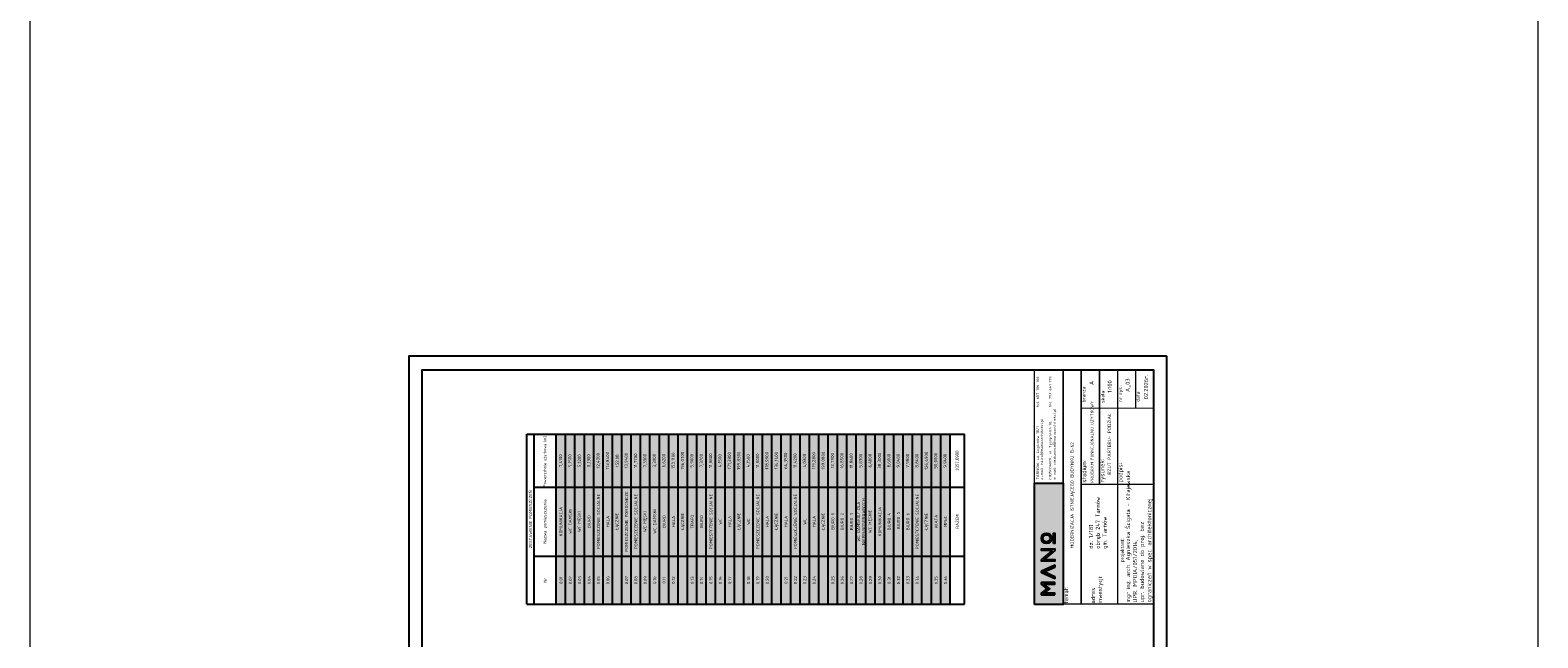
# Model space of a CAD drawing. Header units: millimetres. Extents: x -2948 to 78628, y 64669 to 215420.
# Tile 170 of 256: x 53657 to 59571, y 111305 to 113689. Entities that reach past the tile are written whole.
import ezdxf

# ---------------------------------------------------------------- set-up
doc = ezdxf.new("R2010")
doc.units = ezdxf.units.MM
doc.layers.add('FORMATKA', color=7, linetype='Continuous')
doc.layers.add('OPISY', color=4, linetype='Continuous')
doc.layers.add('ramka', color=7, linetype='Continuous', lineweight=0)
doc.layers.add('WYMIAR', color=5, linetype='Continuous', lineweight=13)
doc.styles.add('100', font='isocpeur.ttf', dxfattribs={"height": 1})
doc.styles.add('agulka', font='isocpeur.ttf', dxfattribs={"height": 1})
doc.styles.add('ARIAL', font='arial.ttf', dxfattribs={"height": 9})
doc.styles.add('MtXpl_Calibri_Light', font='calibril.ttf')

# ---------------------------------------------------------------- blocks, each defined once
blk = doc.blocks.new('LOGO')
at = {"true_color": 0xf9f9f9}
h = blk.add_hatch(color=7, dxfattribs=at)
h.dxf.hatch_style = 1
h.paths.add_polyline_path([(-3, 131, 1), (-73, 131, 1)])
h.paths.add_polyline_path([(-62, 131, -1), (-14, 131, -1)], flags=16)
h.paths.add_polyline_path([(-118, 91), (-118, 165), (-107, 165), (-107, 76), (-119, 76), (-178, 147), (-178, 76), (-189, 76), (-189, 165), (-180, 165)])
h.paths.add_polyline_path([(-304, 76), (-265, 165), (-256, 165), (-217, 76), (-229, 76), (-261, 148), (-293, 76), (-304, 76), (-265, 165)])
h.paths.add_polyline_path([(-73, 85), (-3, 85), (-3, 76), (-73, 76)])
h.paths.add_polyline_path([(-413, 76), (-402, 76), (-402, 148), (-372, 110), (-342, 148), (-342, 76), (-331, 76), (-331, 165), (-343, 165), (-372, 128), (-402, 165), (-413, 165)])
at = {"color": 7, "true_color": 0xf9f9f9}
for points in [[(-413, 76), (-413, 165), (-402, 165), (-372, 128), (-343, 165), (-331, 165), (-331, 76)], [(-402, 76), (-402, 148), (-372, 110), (-342, 148), (-342, 76)], [(-331, 76), (-331, 165), (-343, 165), (-372, 128)], [(-304, 76), (-265, 165), (-256, 165)], [(-304, 76), (-265, 165), (-256, 165), (-217, 76)], [(-293, 76), (-261, 148), (-229, 76)], [(-265, 165), (-256, 165)], [(-217, 76), (-256, 165), (-265, 165)], [(-256, 165), (-265, 165)], [(-304, 76), (-293, 76)], [(-217, 76), (-229, 76)], [(-73, 85), (-3, 85)], [(-73, 76), (-3, 76)]]:
    blk.add_lwpolyline(points, dxfattribs=at)
for points in [[(-413, 76), (-402, 76), (-402, 148), (-372, 110), (-342, 148), (-342, 76), (-331, 76), (-331, 165), (-343, 165), (-372, 128), (-402, 165), (-413, 165), (-413, 76)], [(-304, 76), (-265, 165), (-256, 165), (-217, 76), (-229, 76), (-261, 148), (-293, 76), (-304, 76), (-265, 165)], [(-118, 91), (-118, 165), (-107, 165), (-107, 76), (-119, 76), (-178, 147), (-178, 76), (-189, 76), (-189, 165), (-180, 165), (-118, 91)], [(-73, 85), (-3, 85), (-3, 76), (-73, 76)]]:
    blk.add_lwpolyline(points, close=True, dxfattribs=at)
for radius in [34.7, 23.9]:
    blk.add_circle((-38, 131), radius, dxfattribs=at)
blk = doc.blocks.new('*T1583')
at = {"layer": 'OPISY', "color": 0, "linetype": 'ByBlock', "lineweight": -2, "ltscale": 2, "transparency": 16777216}
for p, q in [((0, 0), (0, 666.9)), ((0, 666.9), (1717.3, 666.9)), ((29.4, 0), (29.4, 666.9)), ((115.3, 0), (115.3, 666.9)), ((152.1, 0), (152.1, 666.9)), ((188.9, 0), (188.9, 666.9)), ((225.7, 0), (225.7, 666.9)), ((262.5, 0), (262.5, 666.9)), ((299.3, 0), (299.3, 666.9)), ((336.1, 0), (336.1, 666.9)), ((372.8, 0), (372.8, 666.9)), ((409.6, 0), (409.6, 666.9)), ((446.4, 0), (446.4, 666.9)), ((483.2, 0), (483.2, 666.9)), ((520, 0), (520, 666.9)), ((556.8, 0), (556.8, 666.9)), ((593.6, 0), (593.6, 666.9)), ((630.4, 0), (630.4, 666.9)), ((667.2, 0), (667.2, 666.9)), ((703.9, 0), (703.9, 666.9)), ((740.7, 0), (740.7, 666.9)), ((777.5, 0), (777.5, 666.9)), ((814.3, 0), (814.3, 666.9)), ((851.1, 0), (851.1, 666.9)), ((887.9, 0), (887.9, 666.9)), ((924.7, 0), (924.7, 666.9)), ((961.5, 0), (961.5, 666.9)), ((998.3, 0), (998.3, 666.9)), ((1035.1, 0), (1035.1, 666.9)), ((1071.8, 0), (1071.8, 666.9)), ((1108.6, 0), (1108.6, 666.9)), ((1145.4, 0), (1145.4, 666.9)), ((1182.2, 0), (1182.2, 666.9)), ((1219, 0), (1219, 666.9)), ((1255.8, 0), (1255.8, 666.9)), ((1292.6, 0), (1292.6, 666.9)), ((1329.4, 0), (1329.4, 666.9)), ((1366.2, 0), (1366.2, 666.9)), ((1403, 0), (1403, 666.9)), ((1439.7, 0), (1439.7, 666.9)), ((1476.5, 0), (1476.5, 666.9)), ((1513.3, 0), (1513.3, 666.9)), ((1550.1, 0), (1550.1, 666.9)), ((1586.9, 0), (1586.9, 666.9)), ((1623.7, 0), (1623.7, 666.9)), ((1660.5, 0), (1660.5, 666.9)), ((1717.3, 0), (1717.3, 666.9)), ((29.4, 459.7), (1717.3, 459.7)), ((29.4, 189.2), (1717.3, 189.2)), ((0, 0), (1717.3, 0))]:
    blk.add_line(p, q, dxfattribs=at)
at = {"layer": 'OPISY', "color": 51, "ltscale": 2, "true_color": 0xf8f6b0, "transparency": 16777216}
for points in [[(115.3, 459.7), (152.1, 459.7), (115.3, 666.9), (152.1, 666.9)], [(152.1, 459.7), (188.9, 459.7), (152.1, 666.9), (188.9, 666.9)], [(188.9, 459.7), (225.7, 459.7), (188.9, 666.9), (225.7, 666.9)], [(225.7, 459.7), (262.5, 459.7), (225.7, 666.9), (262.5, 666.9)], [(262.5, 459.7), (299.3, 459.7), (262.5, 666.9), (299.3, 666.9)], [(299.3, 459.7), (336.1, 459.7), (299.3, 666.9), (336.1, 666.9)], [(336.1, 459.7), (372.8, 459.7), (336.1, 666.9), (372.8, 666.9)], [(115.3, 189.2), (152.1, 189.2), (115.3, 459.7), (152.1, 459.7)], [(152.1, 189.2), (188.9, 189.2), (152.1, 459.7), (188.9, 459.7)], [(188.9, 189.2), (225.7, 189.2), (188.9, 459.7), (225.7, 459.7)], [(225.7, 189.2), (262.5, 189.2), (225.7, 459.7), (262.5, 459.7)], [(262.5, 189.2), (299.3, 189.2), (262.5, 459.7), (299.3, 459.7)], [(299.3, 189.2), (336.1, 189.2), (299.3, 459.7), (336.1, 459.7)], [(336.1, 189.2), (372.8, 189.2), (336.1, 459.7), (372.8, 459.7)], [(115.3, 0), (152.1, 0), (115.3, 189.2), (152.1, 189.2)], [(152.1, 0), (188.9, 0), (152.1, 189.2), (188.9, 189.2)], [(188.9, 0), (225.7, 0), (188.9, 189.2), (225.7, 189.2)], [(225.7, 0), (262.5, 0), (225.7, 189.2), (262.5, 189.2)], [(262.5, 0), (299.3, 0), (262.5, 189.2), (299.3, 189.2)], [(299.3, 0), (336.1, 0), (299.3, 189.2), (336.1, 189.2)], [(336.1, 0), (372.8, 0), (336.1, 189.2), (372.8, 189.2)]]:
    blk.add_solid(points, dxfattribs=at)
at = {"layer": 'OPISY', "color": 241, "ltscale": 2, "true_color": 0xf7abae, "transparency": 16777216}
for points in [[(372.8, 459.7), (409.6, 459.7), (372.8, 666.9), (409.6, 666.9)], [(409.6, 459.7), (446.4, 459.7), (409.6, 666.9), (446.4, 666.9)], [(446.4, 459.7), (483.2, 459.7), (446.4, 666.9), (483.2, 666.9)], [(483.2, 459.7), (520, 459.7), (483.2, 666.9), (520, 666.9)], [(520, 459.7), (556.8, 459.7), (520, 666.9), (556.8, 666.9)], [(556.8, 459.7), (593.6, 459.7), (556.8, 666.9), (593.6, 666.9)], [(593.6, 459.7), (630.4, 459.7), (593.6, 666.9), (630.4, 666.9)], [(372.8, 189.2), (409.6, 189.2), (372.8, 459.7), (409.6, 459.7)], [(409.6, 189.2), (446.4, 189.2), (409.6, 459.7), (446.4, 459.7)], [(446.4, 189.2), (483.2, 189.2), (446.4, 459.7), (483.2, 459.7)], [(483.2, 189.2), (520, 189.2), (483.2, 459.7), (520, 459.7)], [(520, 189.2), (556.8, 189.2), (520, 459.7), (556.8, 459.7)], [(556.8, 189.2), (593.6, 189.2), (556.8, 459.7), (593.6, 459.7)], [(593.6, 189.2), (630.4, 189.2), (593.6, 459.7), (630.4, 459.7)], [(372.8, 0), (409.6, 0), (372.8, 189.2), (409.6, 189.2)], [(409.6, 0), (446.4, 0), (409.6, 189.2), (446.4, 189.2)], [(446.4, 0), (483.2, 0), (446.4, 189.2), (483.2, 189.2)], [(483.2, 0), (520, 0), (483.2, 189.2), (520, 189.2)], [(520, 0), (556.8, 0), (520, 189.2), (556.8, 189.2)], [(556.8, 0), (593.6, 0), (556.8, 189.2), (593.6, 189.2)], [(593.6, 0), (630.4, 0), (593.6, 189.2), (630.4, 189.2)]]:
    blk.add_solid(points, dxfattribs=at)
at = {"layer": 'OPISY', "color": 11, "ltscale": 2, "true_color": 0xf27172, "transparency": 16777216}
for points in [[(630.4, 459.7), (667.2, 459.7), (630.4, 666.9), (667.2, 666.9)], [(1623.7, 459.7), (1660.5, 459.7), (1623.7, 666.9), (1660.5, 666.9)], [(630.4, 189.2), (667.2, 189.2), (630.4, 459.7), (667.2, 459.7)], [(1623.7, 189.2), (1660.5, 189.2), (1623.7, 459.7), (1660.5, 459.7)], [(630.4, 0), (667.2, 0), (630.4, 189.2), (667.2, 189.2)], [(1623.7, 0), (1660.5, 0), (1623.7, 189.2), (1660.5, 189.2)]]:
    blk.add_solid(points, dxfattribs=at)
at = {"layer": 'OPISY', "color": 254, "ltscale": 2, "true_color": 0xcecce6, "transparency": 16777216}
for points in [[(667.2, 459.7), (703.9, 459.7), (667.2, 666.9), (703.9, 666.9)], [(703.9, 459.7), (740.7, 459.7), (703.9, 666.9), (740.7, 666.9)], [(740.7, 459.7), (777.5, 459.7), (740.7, 666.9), (777.5, 666.9)], [(777.5, 459.7), (814.3, 459.7), (777.5, 666.9), (814.3, 666.9)], [(814.3, 459.7), (851.1, 459.7), (814.3, 666.9), (851.1, 666.9)], [(667.2, 189.2), (703.9, 189.2), (667.2, 459.7), (703.9, 459.7)], [(703.9, 189.2), (740.7, 189.2), (703.9, 459.7), (740.7, 459.7)], [(740.7, 189.2), (777.5, 189.2), (740.7, 459.7), (777.5, 459.7)], [(777.5, 189.2), (814.3, 189.2), (777.5, 459.7), (814.3, 459.7)], [(814.3, 189.2), (851.1, 189.2), (814.3, 459.7), (851.1, 459.7)], [(667.2, 0), (703.9, 0), (667.2, 189.2), (703.9, 189.2)], [(703.9, 0), (740.7, 0), (703.9, 189.2), (740.7, 189.2)], [(740.7, 0), (777.5, 0), (740.7, 189.2), (777.5, 189.2)], [(777.5, 0), (814.3, 0), (777.5, 189.2), (814.3, 189.2)], [(814.3, 0), (851.1, 0), (814.3, 189.2), (851.1, 189.2)]]:
    blk.add_solid(points, dxfattribs=at)
at = {"layer": 'OPISY', "color": 254, "ltscale": 2, "true_color": 0xfeeab9, "transparency": 16777216}
for points in [[(851.1, 459.7), (887.9, 459.7), (851.1, 666.9), (887.9, 666.9)], [(887.9, 459.7), (924.7, 459.7), (887.9, 666.9), (924.7, 666.9)], [(924.7, 459.7), (961.5, 459.7), (924.7, 666.9), (961.5, 666.9)], [(961.5, 459.7), (998.3, 459.7), (961.5, 666.9), (998.3, 666.9)], [(1586.9, 459.7), (1623.7, 459.7), (1586.9, 666.9), (1623.7, 666.9)], [(851.1, 189.2), (887.9, 189.2), (851.1, 459.7), (887.9, 459.7)], [(887.9, 189.2), (924.7, 189.2), (887.9, 459.7), (924.7, 459.7)], [(924.7, 189.2), (961.5, 189.2), (924.7, 459.7), (961.5, 459.7)], [(961.5, 189.2), (998.3, 189.2), (961.5, 459.7), (998.3, 459.7)], [(1586.9, 189.2), (1623.7, 189.2), (1586.9, 459.7), (1623.7, 459.7)], [(851.1, 0), (887.9, 0), (851.1, 189.2), (887.9, 189.2)], [(887.9, 0), (924.7, 0), (887.9, 189.2), (924.7, 189.2)], [(924.7, 0), (961.5, 0), (924.7, 189.2), (961.5, 189.2)], [(961.5, 0), (998.3, 0), (961.5, 189.2), (998.3, 189.2)], [(1586.9, 0), (1623.7, 0), (1586.9, 189.2), (1623.7, 189.2)]]:
    blk.add_solid(points, dxfattribs=at)
at = {"layer": 'OPISY', "color": 254, "ltscale": 2, "true_color": 0xddb3d4, "transparency": 16777216}
for points in [[(998.3, 459.7), (1035.1, 459.7), (998.3, 666.9), (1035.1, 666.9)], [(998.3, 189.2), (1035.1, 189.2), (998.3, 459.7), (1035.1, 459.7)], [(998.3, 0), (1035.1, 0), (998.3, 189.2), (1035.1, 189.2)]]:
    blk.add_solid(points, dxfattribs=at)
at = {"layer": 'OPISY', "color": 141, "ltscale": 2, "true_color": 0xadddf7, "transparency": 16777216}
for points in [[(1035.1, 459.7), (1071.8, 459.7), (1035.1, 666.9), (1071.8, 666.9)], [(1071.8, 459.7), (1108.6, 459.7), (1071.8, 666.9), (1108.6, 666.9)], [(1108.6, 459.7), (1145.4, 459.7), (1108.6, 666.9), (1145.4, 666.9)], [(1145.4, 459.7), (1182.2, 459.7), (1145.4, 666.9), (1182.2, 666.9)], [(1035.1, 189.2), (1071.8, 189.2), (1035.1, 459.7), (1071.8, 459.7)], [(1071.8, 189.2), (1108.6, 189.2), (1071.8, 459.7), (1108.6, 459.7)], [(1108.6, 189.2), (1145.4, 189.2), (1108.6, 459.7), (1145.4, 459.7)], [(1145.4, 189.2), (1182.2, 189.2), (1145.4, 459.7), (1182.2, 459.7)], [(1035.1, 0), (1071.8, 0), (1035.1, 189.2), (1071.8, 189.2)], [(1071.8, 0), (1108.6, 0), (1071.8, 189.2), (1108.6, 189.2)], [(1108.6, 0), (1145.4, 0), (1108.6, 189.2), (1145.4, 189.2)], [(1145.4, 0), (1182.2, 0), (1145.4, 189.2), (1182.2, 189.2)]]:
    blk.add_solid(points, dxfattribs=at)
at = {"layer": 'OPISY', "color": 9, "ltscale": 2, "true_color": 0xafd9aa, "transparency": 16777216}
for points in [[(1182.2, 459.7), (1219, 459.7), (1182.2, 666.9), (1219, 666.9)], [(1219, 459.7), (1255.8, 459.7), (1219, 666.9), (1255.8, 666.9)], [(1255.8, 459.7), (1292.6, 459.7), (1255.8, 666.9), (1292.6, 666.9)], [(1292.6, 459.7), (1329.4, 459.7), (1292.6, 666.9), (1329.4, 666.9)], [(1329.4, 459.7), (1366.2, 459.7), (1329.4, 666.9), (1366.2, 666.9)], [(1366.2, 459.7), (1403, 459.7), (1366.2, 666.9), (1403, 666.9)], [(1403, 459.7), (1439.7, 459.7), (1403, 666.9), (1439.7, 666.9)], [(1439.7, 459.7), (1476.5, 459.7), (1439.7, 666.9), (1476.5, 666.9)], [(1476.5, 459.7), (1513.3, 459.7), (1476.5, 666.9), (1513.3, 666.9)], [(1513.3, 459.7), (1550.1, 459.7), (1513.3, 666.9), (1550.1, 666.9)], [(1550.1, 459.7), (1586.9, 459.7), (1550.1, 666.9), (1586.9, 666.9)], [(1182.2, 189.2), (1219, 189.2), (1182.2, 459.7), (1219, 459.7)], [(1219, 189.2), (1255.8, 189.2), (1219, 459.7), (1255.8, 459.7)], [(1255.8, 189.2), (1292.6, 189.2), (1255.8, 459.7), (1292.6, 459.7)], [(1292.6, 189.2), (1329.4, 189.2), (1292.6, 459.7), (1329.4, 459.7)], [(1329.4, 189.2), (1366.2, 189.2), (1329.4, 459.7), (1366.2, 459.7)], [(1366.2, 189.2), (1403, 189.2), (1366.2, 459.7), (1403, 459.7)], [(1403, 189.2), (1439.7, 189.2), (1403, 459.7), (1439.7, 459.7)], [(1439.7, 189.2), (1476.5, 189.2), (1439.7, 459.7), (1476.5, 459.7)], [(1476.5, 189.2), (1513.3, 189.2), (1476.5, 459.7), (1513.3, 459.7)], [(1513.3, 189.2), (1550.1, 189.2), (1513.3, 459.7), (1550.1, 459.7)], [(1550.1, 189.2), (1586.9, 189.2), (1550.1, 459.7), (1586.9, 459.7)], [(1182.2, 0), (1219, 0), (1182.2, 189.2), (1219, 189.2)], [(1219, 0), (1255.8, 0), (1219, 189.2), (1255.8, 189.2)], [(1255.8, 0), (1292.6, 0), (1255.8, 189.2), (1292.6, 189.2)], [(1292.6, 0), (1329.4, 0), (1292.6, 189.2), (1329.4, 189.2)], [(1329.4, 0), (1366.2, 0), (1329.4, 189.2), (1366.2, 189.2)], [(1366.2, 0), (1403, 0), (1366.2, 189.2), (1403, 189.2)], [(1403, 0), (1439.7, 0), (1403, 189.2), (1439.7, 189.2)], [(1439.7, 0), (1476.5, 0), (1439.7, 189.2), (1476.5, 189.2)], [(1476.5, 0), (1513.3, 0), (1476.5, 189.2), (1513.3, 189.2)], [(1513.3, 0), (1550.1, 0), (1513.3, 189.2), (1550.1, 189.2)], [(1550.1, 0), (1586.9, 0), (1550.1, 189.2), (1586.9, 189.2)]]:
    blk.add_solid(points, dxfattribs=at)
at = {"layer": 'OPISY', "color": 0, "lineweight": 9, "ltscale": 2, "transparency": 16777216, "attachment_point": 5, "rotation": 90, "style": '100'}
for s, insert, char_height, width in [('Powierzchnia użytkowa [m2]', (72.3, 563.3), 10.797, 197.634), ('12,4300', (280.9, 563.3), 12.44, 197.634), ('113,8400', (317.7, 563.3), 12.44, 197.634), ('13,9400', (391.2, 563.3), 12.44, 197.634), ('11,7700', (428, 563.3), 12.44, 197.634), ('153,1100', (575.2, 563.3), 12.44, 197.634), ('196,0700', (612, 563.3), 12.44, 197.634), ('11,0800', (722.3, 563.3), 12.44, 197.634), ('171,3800', (795.9, 563.3), 12.44, 197.634), ('199,8300', (832.7, 563.3), 12.44, 197.634), ('11,0000', (906.3, 563.3), 12.44, 197.634), ('118,9900', (943.1, 563.3), 12.44, 197.634), ('134,1400', (979.9, 563.3), 12.44, 197.634), ('64,3500', (1016.7, 563.3), 12.44, 197.634), ('11,4200', (1053.5, 563.3), 12.44, 197.634), ('119,2800', (1127, 563.3), 12.44, 197.634), ('199,0800', (1163.8, 563.3), 12.44, 197.634), ('12,7900', (1200.6, 563.3), 12.44, 197.634), ('16,8500', (1237.4, 563.3), 12.44, 197.634), ('11,8600', (1274.2, 563.3), 12.44, 197.634), ('38,3000', (1384.6, 563.3), 12.44, 197.634), ('126,4900', (1568.5, 563.3), 12.44, 197.634), ('50,0000', (1605.3, 563.3), 12.44, 197.634), ('7,4100', (133.7, 563.3), 12.44, 197.634), ('5,1500', (170.5, 563.3), 12.44, 197.634), ('5,1200', (207.3, 563.3), 12.44, 197.634), ('8,1300', (244.1, 563.3), 12.44, 197.634), ('152.08', (354.4, 563.3), 12.44, 197.634), ('7,3300', (464.8, 563.3), 12.44, 197.634), ('3,3000', (501.6, 563.3), 12.44, 197.634), ('6,6200', (538.4, 563.3), 12.44, 197.634), ('5,9000', (648.8, 563.3), 12.44, 197.634), ('7,3200', (685.6, 563.3), 12.44, 197.634), ('4,1500', (759.1, 563.3), 12.44, 197.634), ('4,1500', (869.5, 563.3), 12.44, 197.634), ('4,0300', (1090.2, 563.3), 12.44, 197.634), ('5,8300', (1311, 563.3), 12.44, 197.634), ('6,4000', (1347.8, 563.3), 12.44, 197.634), ('8,6000', (1421.4, 563.3), 12.44, 197.634), ('9,0400', (1458.1, 563.3), 12.44, 197.634), ('7,9800', (1494.9, 563.3), 12.44, 197.634), ('8,8400', (1531.7, 563.3), 12.44, 197.634), ('9,9400', (1642.1, 563.3), 12.44, 197.634), ('ZESTAWIENIE POMIESZCZEŃ ', (14.7, 333.5), 11.997, 665.48), ('POMIESZCZENIE SOCJALNE', (280.9, 324.4), 11.997, 260.909), ('POMIESZCZENIE POMOCNICZE', (391.2, 324.4), 11.997, 260.909), ('POMIESZCZENIE SOCJALNE', (428, 324.4), 11.997, 260.909), ('POMIESZCZENIE SOCJALNE', (722.3, 324.4), 11.997, 260.909), ('POMIESZCZENIE SOCJALNE', (906.3, 324.4), 11.997, 260.909), ('POMIESZCZENIE SOCJALNE', (1053.5, 324.4), 11.997, 260.909), ('WC DAMSKIE/ DLA NIEPEŁNOSPRAWNYCH', (1311, 324.4), 11.997, 260.909), ('POMIESZCZENIE SOCJALNE', (1531.7, 324.4), 11.997, 260.909), ('Nazwa pomieszczenia', (72.3, 324.4), 11.997, 260.909), ('KOMUNIKACJA', (133.7, 324.4), 11.997, 260.909), ('WC DAMSKI', (170.5, 324.4), 12, 260.909), ('WC MĘSKI', (207.3, 324.4), 12, 260.909), ('ŁĄCZNIE', (354.4, 324.4), 12, 260.909), ('WC MĘSKI', (464.8, 324.4), 12, 260.909), ('WC DAMSKI', (501.6, 324.4), 12, 260.909), ('ŁĄCZNIE', (612, 324.4), 12, 260.909), ('ŁĄCZNIE', (832.7, 324.4), 12, 260.909), ('ŁĄCZNIE', (979.9, 324.4), 12, 260.909), ('ŁĄCZNIE', (1163.8, 324.4), 12, 260.909), ('BIURO 2', (1237.4, 324.4), 12, 260.909), ('WC MĘSKIE', (1347.8, 324.4), 12, 260.909), ('KOMUNIKACJA', (1384.6, 324.4), 11.997, 260.909), ('BIURO 4', (1421.4, 324.4), 12, 260.909), (' BIURO 5', (1458.1, 324.4), 12, 260.909), ('BIURO 6', (1494.9, 324.4), 12, 260.909), ('ŁĄCZNIE', (1568.5, 324.4), 12, 260.909), ('BIURO', (244.1, 324.4), 12, 260.909), ('HALA', (317.7, 324.4), 12, 260.909), ('BIURO', (538.4, 324.4), 12, 260.909), ('HALA', (575.2, 324.4), 12, 260.909), ('TRAFO', (648.8, 324.4), 12, 260.909), ('BIURO', (685.6, 324.4), 12, 260.909), ('WC', (759.1, 324.4), 12, 260.909), ('HALA', (795.9, 324.4), 12, 260.909), ('WC', (869.5, 324.4), 12, 260.909), ('HALA', (943.1, 324.4), 12, 260.909), ('HALA', (1016.7, 324.4), 12, 260.909), ('WC', (1090.2, 324.4), 12, 260.909), ('HALA', (1127, 324.4), 12, 260.909), ('BIURO 1', (1200.6, 324.4), 12, 260.909), ('BIURO 3', (1274.2, 324.4), 12, 260.909), ('WIATA', (1605.3, 324.4), 12, 260.909), ('MPEC', (1642.1, 324.4), 12, 260.909), ('RAZEM', (1688.9, 324.4), 12, 260.909), ('Nr', (72.3, 94.6), 12, 179.583), ('0.01', (133.7, 94.6), 12, 184.382), ('0.02', (170.5, 94.6), 12, 184.382), ('0.03', (207.3, 94.6), 12, 184.382), ('0.04', (244.1, 94.6), 12, 184.382), ('0.05', (280.9, 94.6), 12, 184.382), ('0.06', (317.7, 94.6), 12, 184.382), ('0.07', (391.2, 94.6), 12, 184.382), ('0.08', (428, 94.6), 12, 184.382), ('0.09', (464.8, 94.6), 12, 184.382), ('0.10', (501.6, 94.6), 12, 184.382), ('0.11', (538.4, 94.6), 12, 184.382), ('0.12', (575.2, 94.6), 12, 184.382), ('0.13', (648.8, 94.6), 12, 184.382), ('0.14', (685.6, 94.6), 12, 184.382), ('0.15', (722.3, 94.6), 12, 184.382), ('0.16', (759.1, 94.6), 12, 184.382), ('0.17', (795.9, 94.6), 12, 184.382), ('0.18', (869.5, 94.6), 12, 184.382), ('0.19', (906.3, 94.6), 12, 184.382), ('0.20', (943.1, 94.6), 12, 184.382), ('0.21', (1016.7, 94.6), 12, 184.382), ('0.22', (1053.5, 94.6), 12, 184.382), ('0.23', (1090.2, 94.6), 12, 184.382), ('0.24', (1127, 94.6), 12, 184.382), ('0.25', (1200.6, 94.6), 12, 184.382), ('0.26', (1237.4, 94.6), 12, 184.382), ('0.27', (1274.2, 94.6), 12, 184.382), ('0.28', (1311, 94.6), 12, 184.382), ('0.29', (1347.8, 94.6), 12, 184.382), ('0.30', (1384.6, 94.6), 12, 184.382), ('0.31', (1421.4, 94.6), 12, 184.382), ('0.32', (1458.1, 94.6), 12, 184.382), ('0.33', (1494.9, 94.6), 12, 184.382), ('0.34', (1531.7, 94.6), 12, 184.382), ('0.35', (1605.3, 94.6), 12, 184.382), ('0.36', (1642.1, 94.6), 12, 184.382)]:
    blk.add_mtext(s, dxfattribs=dict(at, insert=insert, char_height=char_height, width=width))
at = {"layer": 'OPISY', "color": 18, "lineweight": 9, "ltscale": 2, "true_color": 0x000000, "transparency": 16777216, "insert": (1688.9, 563.3), "char_height": 12, "width": 197.634, "attachment_point": 5, "rotation": 90, "style": 'ARIAL'}
blk.add_mtext('1057,6900', dxfattribs=at)

msp = doc.modelspace()

# ---------------------------------------------------------------- hatches: boundary and pattern name
at = {"transparency": 33554559}
h = msp.add_hatch(color=256, dxfattribs=at)
h.dxf.hatch_style = 1
h.paths.add_polyline_path([(57597.4, 111436.7), (57597.3, 111912.2), (57709.3, 111912.2), (57709.4, 111436.7)])

# ---------------------------------------------------------------- linework, layer by layer
at = {"const_width": 1.31}
msp.add_lwpolyline([(57597.4, 111436.7), (57597.3, 112356.9), (57709.2, 112356.9), (57709.4, 111436.7)], close=True, dxfattribs=at)
msp.add_lwpolyline([(57597.4, 111436.7), (57597.3, 112356.9), (57709.2, 112356.9), (57709.4, 111436.7)], close=True, dxfattribs=at)
msp.add_lwpolyline([(57597.3, 111912.2), (57709.3, 111912.2)], dxfattribs=at)
msp.add_lwpolyline([(57597.4, 111436.7), (57597.3, 111912.2), (57709.3, 111912.2), (57709.4, 111436.7)], close=True)
at = {"layer": 'FORMATKA', "ltscale": 2}
for points in [[(58114.1, 112412), (58114.1, 100912), (55144.1, 100912), (55144.1, 112412)], [(55194.1, 100962), (55194.1, 112357), (58064.1, 112357), (58064.1, 100962)]]:
    msp.add_lwpolyline(points, close=True, dxfattribs=at)
at = {"layer": 'ramka'}
for p, q in [((57709.5, 111436.7), (57709.2, 112356.9)), ((57780.2, 112357), (57780.5, 111436.7)), ((57780.5, 111436.7), (57780.2, 112357)), ((57780.5, 111436.7), (57780.2, 112357)), ((57851.2, 112357), (57851.3, 111912.2)), ((57851.3, 111907.6), (57851.2, 112357)), ((57922.2, 112357), (57922.3, 111912.2)), ((57993.1, 112357), (57993.2, 112206.9)), ((57782.1, 112206.8), (58064.1, 112206.9)), ((57780.3, 111907.6), (58064.1, 111907.7)), ((57922.3, 111912.2), (57922.4, 111436.7))]:
    msp.add_line(p, q, dxfattribs=at)
msp.add_lwpolyline([(57597.4, 111436.7), (57597.3, 112356.9), (57709.2, 112356.9), (57709.4, 111436.7)], close=True, dxfattribs=at)
msp.add_lwpolyline([(58064.1, 111436.9), (57597.4, 111436.9)], dxfattribs=at)
at = {"layer": 'WYMIAR', "color": 3, "ltscale": 2}
msp.add_lwpolyline([(53656.9, 67081), (53656.9, 215419.6), (59571.3, 215419.6), (59571.3, 67081)], close=True, dxfattribs=at)

# ---------------------------------------------------------------- block references
msp.add_blockref('*T1583', (55605.2, 111436.9))
at = {"xscale": 0.591392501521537, "yscale": 0.591392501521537, "zscale": 0.591392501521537, "rotation": 90.01203200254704}
msp.add_blockref('LOGO', (57721.7, 111718.2), dxfattribs=at)

# ---------------------------------------------------------------- texts
at = {"insert": (57604.3, 111925.9), "char_height": 9.857, "attachment_point": 1, "rotation": 90.01203, "style": '100'}
msp.add_mtext_dynamic_manual_height_columns('{\\W1.25;TARNÓW, ul. Legionów 18/1^I^I tel. 607 106 166\\Pe-mail: biuro@manoarchitekci.pl\\P\\PCIĘŻKOWICE, ul. Tysiąclecia 10,^I^I tel. 792 641 175\\Pe-mail: ciezkowice@manoarchitekci.pl}', width=425.673, gutter_width=48.7, heights=[0], dxfattribs=at)
at = {"layer": 'ramka', "linetype": 'ByBlock'}
for s, height, style, p in [('1:100', 16.26, 'agulka', (57900.1, 112266.9)), ('A_03', 16.26, 'agulka', (57970.7, 112269.4)), ('02.2026r.', 16.26, 'agulka', (58042.2, 112241)), ('branża:', 13.31, 'agulka', (57796.7, 112229.2)), ('A', 16.3, 'agulka', (57828.6, 112297.1)), ('skala:', 13.31, 'agulka', (57871.3, 112227)), ('nr rys.:', 13.31, 'agulka', (57940.3, 112230.8)), ('data:', 13.31, 'agulka', (58009, 112231.7)), ('PROGRAM FUNKCJONALNO-UŻYTKOWY', 12, 'agulka', (57828.5, 111913.8)), ('RZUT PARTERU- PODZIAŁ', 13.308, 'agulka', (57896.9, 111945.7)), ('stadium:', 16.26, 'agulka', (57799.7, 111914.3)), ('rysunek:', 16.26, 'agulka', (57870.7, 111914.4)), ('podpis:', 16.26, 'agulka', (57941.7, 111914.4)), ('mgr inż. arch. Agnieszka Ścigała - Kitajewska', 16.265, 'agulka', (57972.1, 111443.8)), ('ograniczeń w spec. architektonicznej', 16.265, 'agulka', (58055.1, 111443.8)), ('upr. budowlane do proj. bez', 16.265, 'agulka', (58026.3, 111443.8)), ('projektant', 13.31, 'MtXpl_Calibri_Light', (57947.6, 111602)), (':', 13.3, 'MtXpl_Calibri_Light', (57947.5, 111690)), ('UPR. MPOIA/051/2014,', 16.265, 'agulka', (57999.2, 111443.8)), ('inwestycji:', 16.265, 'agulka', (57861.5, 111439.9)), ('temat:', 16.26, 'agulka', (57728.9, 111439.9)), ('adres', 16.26, 'agulka', (57834.4, 111439.9))]:
    msp.add_text(s, height=height, rotation=90.01631, dxfattribs=dict(at, style=style)).set_placement(p)
at = {"layer": 'ramka', "transparency": 33554687, "attachment_point": 1, "rotation": 90, "style": '100'}
for s, insert, char_height, width in [('\\pi207.26;MODERNIZACJA ISTNIEJĄCEGO BUDYNKU B-62', (57737.7, 111449.2), 13.065, 772.501), ('\\A1;{\\C256;dz. 1/181\\Pobręb 247 Tarnów\\Pgm. Tarnów}', (57810.2, 111654.6), 16.13, 853.618)]:
    msp.add_mtext(s, dxfattribs=dict(at, insert=insert, char_height=char_height, width=width))

doc.saveas('drawing.dxf')
